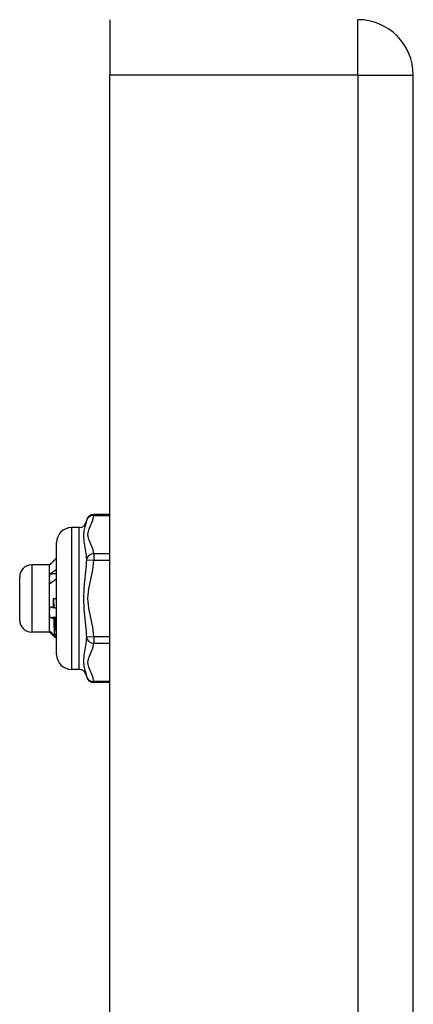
# Model space of a CAD drawing. Header units: inches. Extents: x 3 to 112, y 6 to 61.
# Tile 127 of 140: x 27.35 to 28.38, y 40.57 to 43.17. Entities that reach past the tile are written whole.
import ezdxf

# ---------------------------------------------------------------- set-up
doc = ezdxf.new("R2010")
doc.units = ezdxf.units.IN
doc.header["$MEASUREMENT"] = 0
doc.layers.add('Visible Edges(ANSI)', color=7, linetype='Continuous', lineweight=25)
doc.layers.add('Visible Tangent Edges(ANSI)', color=7, linetype='Continuous', lineweight=25)

msp = doc.modelspace()

# ---------------------------------------------------------------- linework, layer by layer
at = {"layer": 'Visible Edges(ANSI)'}
for p, q in [((27.5828, 43.1717), (27.5828, 43.0257)), ((27.5828, 40.5147), (27.5828, 43.0257)), ((28.3828, 13.5147), (28.3828, 43.0257)), ((27.5828, 41.8666), (27.541, 41.8666)), ((27.5019, 41.8317), (27.4822, 41.8317)), ((27.4429, 41.497), (27.4429, 41.7923)), ((27.4243, 41.7332), (27.3771, 41.7332)), ((27.4243, 41.7332), (27.4248, 41.7337)), ((27.4243, 41.6967), (27.4243, 41.7332)), ((27.3456, 41.5876), (27.3456, 41.7017)), ((27.4243, 41.6086), (27.4243, 41.6967)), ((27.4341, 41.6447), (27.4429, 41.6447)), ((27.4349, 41.6206), (27.4357, 41.621)), ((27.4243, 41.5566), (27.4243, 41.6086)), ((27.4243, 41.5561), (27.3771, 41.5561)), ((27.4243, 41.5561), (27.4243, 41.5566)), ((27.4243, 41.5561), (27.4248, 41.5556)), ((27.4257, 41.5549), (27.4292, 41.5549)), ((27.4429, 41.545), (27.4392, 41.5413)), ((27.4429, 41.5449), (27.4393, 41.5413)), ((27.4422, 41.5503), (27.4429, 41.5497)), ((27.5019, 41.4576), (27.4822, 41.4576)), ((27.5828, 41.4227), (27.541, 41.4227))]:
    msp.add_line(p, q, dxfattribs=at)
at = {"layer": 'Visible Edges(ANSI)', "flags": 128}
for points in [[(27.4429, 41.7518), (27.4421, 41.7511), (27.4414, 41.7503), (27.4407, 41.7496), (27.44, 41.7489), (27.4393, 41.7482), (27.4386, 41.7475), (27.4378, 41.7467), (27.4371, 41.746), (27.4364, 41.7453), (27.4357, 41.7446), (27.435, 41.7438), (27.4343, 41.7431), (27.4336, 41.7424), (27.4328, 41.7417), (27.4321, 41.7409), (27.4314, 41.7402), (27.4307, 41.7395), (27.43, 41.7388), (27.4293, 41.738), (27.4286, 41.7373), (27.4278, 41.7366), (27.4271, 41.7359), (27.4264, 41.7351), (27.4257, 41.7344)], [(27.4257, 41.7344), (27.4256, 41.7344), (27.4256, 41.7344), (27.4256, 41.7343), (27.4255, 41.7343), (27.4255, 41.7343), (27.4254, 41.7342), (27.4254, 41.7342), (27.4253, 41.7342), (27.4253, 41.7342), (27.4253, 41.7341), (27.4252, 41.7341), (27.4252, 41.7341), (27.4252, 41.734), (27.4251, 41.734), (27.4251, 41.734), (27.425, 41.734), (27.425, 41.7339), (27.425, 41.7339), (27.4249, 41.7339), (27.4249, 41.7338), (27.4249, 41.7338), (27.4249, 41.7338), (27.4248, 41.7338), (27.4248, 41.7337)], [(27.4257, 41.7096), (27.4264, 41.7101), (27.4271, 41.7106), (27.4278, 41.711), (27.4286, 41.7115), (27.4293, 41.712), (27.43, 41.7125), (27.4307, 41.713), (27.4314, 41.7135), (27.4321, 41.714), (27.4328, 41.7145), (27.4336, 41.715), (27.4343, 41.7155), (27.435, 41.716), (27.4357, 41.7165), (27.4364, 41.717), (27.4371, 41.7175), (27.4378, 41.718), (27.4386, 41.7185), (27.4393, 41.719), (27.44, 41.7195), (27.4407, 41.72), (27.4414, 41.7205), (27.4421, 41.721), (27.4429, 41.7215)], [(27.4243, 41.6967), (27.4243, 41.6973), (27.4243, 41.6978), (27.4243, 41.6983), (27.4243, 41.6989), (27.4244, 41.6994), (27.4244, 41.7), (27.4244, 41.7005), (27.4245, 41.701), (27.4245, 41.7016), (27.4246, 41.7021), (27.4246, 41.7026), (27.4247, 41.7032), (27.4247, 41.7037), (27.4248, 41.7043), (27.4249, 41.7048), (27.4249, 41.7053), (27.425, 41.7059), (27.4251, 41.7064), (27.4252, 41.7069), (27.4253, 41.7075), (27.4254, 41.708), (27.4255, 41.7085), (27.4256, 41.709), (27.4257, 41.7096)], [(27.4257, 41.6841), (27.4256, 41.6847), (27.4255, 41.6852), (27.4254, 41.6857), (27.4253, 41.6862), (27.4252, 41.6867), (27.4251, 41.6873), (27.425, 41.6878), (27.4249, 41.6883), (27.4248, 41.6888), (27.4248, 41.6893), (27.4247, 41.6899), (27.4247, 41.6904), (27.4246, 41.6909), (27.4245, 41.6914), (27.4245, 41.692), (27.4245, 41.6925), (27.4244, 41.693), (27.4244, 41.6936), (27.4244, 41.6941), (27.4243, 41.6946), (27.4243, 41.6951), (27.4243, 41.6957), (27.4243, 41.6962), (27.4243, 41.6967)], [(27.4257, 41.7096), (27.4264, 41.7096), (27.4271, 41.7097), (27.4278, 41.7098), (27.4286, 41.7098), (27.4293, 41.7099), (27.43, 41.7099), (27.4307, 41.71), (27.4314, 41.7101), (27.4321, 41.7101), (27.4328, 41.7102), (27.4336, 41.7102), (27.4343, 41.7103), (27.435, 41.7103), (27.4357, 41.7104), (27.4364, 41.7105), (27.4371, 41.7105), (27.4378, 41.7106), (27.4386, 41.7106), (27.4393, 41.7107), (27.44, 41.7108), (27.4407, 41.7108), (27.4414, 41.7109), (27.4421, 41.7109), (27.4429, 41.711)], [(27.4429, 41.6965), (27.4421, 41.696), (27.4414, 41.6955), (27.4407, 41.695), (27.44, 41.6944), (27.4393, 41.6939), (27.4386, 41.6934), (27.4378, 41.6929), (27.4371, 41.6923), (27.4364, 41.6918), (27.4357, 41.6913), (27.435, 41.6908), (27.4343, 41.6903), (27.4336, 41.6897), (27.4328, 41.6892), (27.4321, 41.6887), (27.4314, 41.6882), (27.4307, 41.6877), (27.43, 41.6872), (27.4293, 41.6867), (27.4286, 41.6862), (27.4278, 41.6857), (27.4271, 41.6851), (27.4264, 41.6846), (27.4257, 41.6841)], [(27.4341, 41.6447), (27.4342, 41.6437), (27.4343, 41.6427), (27.4343, 41.6417), (27.4344, 41.6407), (27.4345, 41.6397), (27.4345, 41.6387), (27.4346, 41.6377), (27.4347, 41.6367), (27.4347, 41.6357), (27.4348, 41.6347), (27.4348, 41.6337), (27.4349, 41.6327), (27.435, 41.6317), (27.435, 41.6308), (27.4351, 41.6298), (27.4352, 41.6288), (27.4352, 41.6278), (27.4353, 41.6268), (27.4354, 41.6258), (27.4354, 41.6249), (27.4355, 41.6239), (27.4355, 41.6229), (27.4356, 41.6219), (27.4357, 41.621)], [(27.4349, 41.6206), (27.4349, 41.6216), (27.4349, 41.6225), (27.4348, 41.6235), (27.4348, 41.6245), (27.4348, 41.6255), (27.4347, 41.6265), (27.4347, 41.6275), (27.4347, 41.6285), (27.4346, 41.6295), (27.4346, 41.6305), (27.4346, 41.6315), (27.4345, 41.6325), (27.4345, 41.6335), (27.4345, 41.6346), (27.4344, 41.6356), (27.4344, 41.6366), (27.4344, 41.6376), (27.4343, 41.6386), (27.4343, 41.6396), (27.4343, 41.6406), (27.4342, 41.6416), (27.4342, 41.6426), (27.4342, 41.6436), (27.4341, 41.6447)], [(27.4243, 41.6086), (27.4243, 41.6092), (27.4243, 41.6098), (27.4243, 41.6105), (27.4243, 41.6111), (27.4244, 41.6117), (27.4244, 41.6123), (27.4244, 41.6129), (27.4245, 41.6135), (27.4245, 41.6141), (27.4246, 41.6147), (27.4246, 41.6153), (27.4247, 41.6159), (27.4247, 41.6165), (27.4248, 41.6171), (27.4249, 41.6177), (27.4249, 41.6183), (27.425, 41.6189), (27.4251, 41.6196), (27.4252, 41.6202), (27.4253, 41.6208), (27.4254, 41.6214), (27.4255, 41.622), (27.4256, 41.6226), (27.4257, 41.6232)], [(27.4257, 41.6232), (27.4261, 41.6231), (27.4265, 41.6229), (27.4268, 41.6228), (27.4272, 41.6227), (27.4276, 41.6226), (27.428, 41.6225), (27.4284, 41.6224), (27.4288, 41.6223), (27.4292, 41.6222), (27.4295, 41.6221), (27.4299, 41.6219), (27.4303, 41.6218), (27.4307, 41.6217), (27.4311, 41.6216), (27.4315, 41.6215), (27.4318, 41.6214), (27.4322, 41.6213), (27.4326, 41.6212), (27.433, 41.6211), (27.4334, 41.621), (27.4338, 41.6209), (27.4341, 41.6208), (27.4345, 41.6207), (27.4349, 41.6206)], [(27.4357, 41.621), (27.436, 41.6209), (27.4363, 41.6208), (27.4366, 41.6207), (27.4369, 41.6206), (27.4372, 41.6206), (27.4375, 41.6205), (27.4378, 41.6204), (27.4381, 41.6203), (27.4384, 41.6202), (27.4387, 41.6202), (27.439, 41.6201), (27.4393, 41.62), (27.4396, 41.6199), (27.4399, 41.6199), (27.4402, 41.6198), (27.4405, 41.6197), (27.4408, 41.6196), (27.4411, 41.6195), (27.4414, 41.6195), (27.4417, 41.6194), (27.442, 41.6193), (27.4423, 41.6192), (27.4426, 41.6192), (27.4429, 41.6191)], [(27.4257, 41.5944), (27.4256, 41.595), (27.4255, 41.5956), (27.4254, 41.5962), (27.4253, 41.5967), (27.4252, 41.5973), (27.4251, 41.5979), (27.425, 41.5985), (27.4249, 41.5991), (27.4248, 41.5997), (27.4248, 41.6003), (27.4247, 41.6009), (27.4247, 41.6015), (27.4246, 41.6021), (27.4245, 41.6027), (27.4245, 41.6033), (27.4245, 41.6039), (27.4244, 41.6044), (27.4244, 41.605), (27.4244, 41.6056), (27.4243, 41.6062), (27.4243, 41.6068), (27.4243, 41.6074), (27.4243, 41.608), (27.4243, 41.6086)], [(27.4257, 41.5944), (27.4264, 41.5944), (27.4271, 41.5945), (27.4278, 41.5946), (27.4286, 41.5947), (27.4293, 41.5947), (27.43, 41.5948), (27.4307, 41.5949), (27.4314, 41.5949), (27.4321, 41.595), (27.4328, 41.5951), (27.4336, 41.5952), (27.4343, 41.5952), (27.435, 41.5953), (27.4357, 41.5954), (27.4364, 41.5954), (27.4371, 41.5955), (27.4378, 41.5956), (27.4386, 41.5957), (27.4393, 41.5957), (27.44, 41.5958), (27.4407, 41.5959), (27.4414, 41.5959), (27.4421, 41.596), (27.4429, 41.5961)], [(27.4359, 41.5913), (27.4355, 41.5915), (27.4351, 41.5916), (27.4346, 41.5917), (27.4342, 41.5918), (27.4338, 41.5919), (27.4334, 41.5921), (27.4329, 41.5922), (27.4325, 41.5923), (27.4321, 41.5924), (27.4316, 41.5926), (27.4312, 41.5927), (27.4308, 41.5928), (27.4304, 41.5929), (27.4299, 41.5931), (27.4295, 41.5932), (27.4291, 41.5933), (27.4287, 41.5935), (27.4282, 41.5936), (27.4278, 41.5937), (27.4274, 41.5938), (27.427, 41.594), (27.4265, 41.5941), (27.4261, 41.5942), (27.4257, 41.5944)], [(27.4377, 41.5922), (27.4376, 41.5922), (27.4375, 41.5921), (27.4374, 41.5921), (27.4374, 41.5921), (27.4373, 41.592), (27.4372, 41.592), (27.4372, 41.592), (27.4371, 41.5919), (27.437, 41.5919), (27.4369, 41.5919), (27.4369, 41.5918), (27.4368, 41.5918), (27.4367, 41.5917), (27.4366, 41.5917), (27.4366, 41.5917), (27.4365, 41.5916), (27.4364, 41.5916), (27.4363, 41.5916), (27.4363, 41.5915), (27.4362, 41.5915), (27.4361, 41.5914), (27.4361, 41.5914), (27.436, 41.5914), (27.4359, 41.5913)], [(27.4382, 41.5461), (27.4381, 41.5471), (27.438, 41.5482), (27.4379, 41.5493), (27.4378, 41.5506), (27.4377, 41.5519), (27.4376, 41.5533), (27.4375, 41.5548), (27.4374, 41.5564), (27.4373, 41.558), (27.4372, 41.5598), (27.4372, 41.5616), (27.4371, 41.5635), (27.437, 41.5654), (27.4369, 41.5675), (27.4368, 41.5696), (27.4367, 41.5717), (27.4366, 41.574), (27.4365, 41.5763), (27.4364, 41.5787), (27.4363, 41.5811), (27.4362, 41.5836), (27.4361, 41.5861), (27.436, 41.5887), (27.4359, 41.5913)], [(27.4429, 41.5907), (27.4426, 41.5908), (27.4424, 41.5909), (27.4422, 41.5909), (27.442, 41.591), (27.4418, 41.591), (27.4416, 41.5911), (27.4413, 41.5912), (27.4411, 41.5912), (27.4409, 41.5913), (27.4407, 41.5914), (27.4405, 41.5914), (27.4403, 41.5915), (27.44, 41.5915), (27.4398, 41.5916), (27.4396, 41.5917), (27.4394, 41.5917), (27.4392, 41.5918), (27.439, 41.5918), (27.4387, 41.5919), (27.4385, 41.592), (27.4383, 41.592), (27.4381, 41.5921), (27.4379, 41.5922), (27.4377, 41.5922)], [(27.4377, 41.5922), (27.4379, 41.5897), (27.438, 41.5873), (27.4382, 41.5849), (27.4384, 41.5826), (27.4386, 41.5803), (27.4388, 41.5781), (27.439, 41.576), (27.4392, 41.5739), (27.4394, 41.5719), (27.4395, 41.5699), (27.4397, 41.568), (27.4399, 41.5662), (27.4401, 41.5645), (27.4403, 41.5628), (27.4405, 41.5612), (27.4407, 41.5597), (27.4409, 41.5582), (27.4411, 41.5569), (27.4412, 41.5556), (27.4414, 41.5544), (27.4416, 41.5532), (27.4418, 41.5522), (27.442, 41.5512), (27.4422, 41.5503)], [(27.4243, 41.5566), (27.4243, 41.5566), (27.4243, 41.5567), (27.4243, 41.5568), (27.4243, 41.5568), (27.4244, 41.5569), (27.4244, 41.557), (27.4244, 41.557), (27.4245, 41.5571), (27.4245, 41.5572), (27.4246, 41.5573), (27.4246, 41.5573), (27.4247, 41.5574), (27.4247, 41.5575), (27.4248, 41.5575), (27.4249, 41.5576), (27.4249, 41.5577), (27.425, 41.5577), (27.4251, 41.5578), (27.4252, 41.5579), (27.4253, 41.558), (27.4254, 41.558), (27.4255, 41.5581), (27.4256, 41.5582), (27.4257, 41.5583)], [(27.4257, 41.5549), (27.4256, 41.555), (27.4255, 41.555), (27.4254, 41.5551), (27.4253, 41.5552), (27.4252, 41.5553), (27.4251, 41.5553), (27.425, 41.5554), (27.4249, 41.5555), (27.4248, 41.5555), (27.4248, 41.5556), (27.4247, 41.5557), (27.4247, 41.5557), (27.4246, 41.5558), (27.4245, 41.5559), (27.4245, 41.5559), (27.4245, 41.556), (27.4244, 41.5561), (27.4244, 41.5561), (27.4244, 41.5562), (27.4243, 41.5563), (27.4243, 41.5564), (27.4243, 41.5564), (27.4243, 41.5565), (27.4243, 41.5566)], [(27.4257, 41.5583), (27.4262, 41.5577), (27.4267, 41.5572), (27.4273, 41.5567), (27.4278, 41.5562), (27.4283, 41.5557), (27.4288, 41.5552), (27.4293, 41.5547), (27.4299, 41.5542), (27.4304, 41.5537), (27.4309, 41.5532), (27.4314, 41.5527), (27.4319, 41.5522), (27.4325, 41.5517), (27.433, 41.5511), (27.4335, 41.5506), (27.434, 41.5501), (27.4346, 41.5496), (27.4351, 41.5491), (27.4356, 41.5486), (27.4361, 41.5481), (27.4366, 41.5476), (27.4372, 41.5471), (27.4377, 41.5466), (27.4382, 41.5461)], [(27.4392, 41.5413), (27.4386, 41.5418), (27.438, 41.5424), (27.4375, 41.543), (27.4369, 41.5435), (27.4364, 41.5441), (27.4358, 41.5447), (27.4352, 41.5452), (27.4347, 41.5458), (27.4341, 41.5464), (27.4335, 41.5469), (27.433, 41.5475), (27.4324, 41.5481), (27.4319, 41.5486), (27.4313, 41.5492), (27.4307, 41.5498), (27.4302, 41.5503), (27.4296, 41.5509), (27.4291, 41.5515), (27.4285, 41.552), (27.4279, 41.5526), (27.4274, 41.5532), (27.4268, 41.5538), (27.4263, 41.5543), (27.4257, 41.5549)], [(27.4382, 41.5461), (27.4384, 41.5463), (27.4385, 41.5464), (27.4387, 41.5466), (27.4389, 41.5468), (27.439, 41.547), (27.4392, 41.5472), (27.4394, 41.5473), (27.4395, 41.5475), (27.4397, 41.5477), (27.4399, 41.5479), (27.44, 41.548), (27.4402, 41.5482), (27.4404, 41.5484), (27.4405, 41.5486), (27.4407, 41.5487), (27.4409, 41.5489), (27.441, 41.5491), (27.4412, 41.5493), (27.4413, 41.5494), (27.4415, 41.5496), (27.4417, 41.5498), (27.4418, 41.55), (27.442, 41.5501), (27.4422, 41.5503)], [(27.4393, 41.5413), (27.4393, 41.5413), (27.4392, 41.5413), (27.4392, 41.5413), (27.4392, 41.5413), (27.4392, 41.5413), (27.4392, 41.5413), (27.4392, 41.5413), (27.4392, 41.5413), (27.4392, 41.5413), (27.4392, 41.5413), (27.4392, 41.5413), (27.4392, 41.5413), (27.4392, 41.5413), (27.4392, 41.5413), (27.4392, 41.5413), (27.4392, 41.5413), (27.4392, 41.5413), (27.4392, 41.5413), (27.4392, 41.5413), (27.4392, 41.5413), (27.4392, 41.5413), (27.4392, 41.5413), (27.4392, 41.5413), (27.4392, 41.5413)]]:
    msp.add_lwpolyline(points, dxfattribs=at)
at = {"layer": 'Visible Edges(ANSI)'}
for centre, radius, start, end in [((28.2368, 43.0257), 0.146, 0, 90), ((27.5019, 41.8513), 0.0197, 270, 353.5934), ((27.541, 41.847), 0.0197, 90, 173.5934), ((27.4822, 41.7923), 0.0394, 90, 180), ((27.3771, 41.7017), 0.0315, 90, 180), ((27.3771, 41.5876), 0.0315, 180, 270), ((27.4822, 41.497), 0.0394, 180, 270), ((27.5019, 41.438), 0.0197, 6.4066, 90), ((27.541, 41.4424), 0.0197, 186.4066, 270)]:
    msp.add_arc(centre, radius, start, end, dxfattribs=at)
at = {"layer": 'Visible Tangent Edges(ANSI)'}
for p, q in [((28.2368, 43.0257), (28.2368, 43.1717)), ((28.2368, 43.0257), (27.5828, 43.0257)), ((28.2368, 43.0257), (28.2368, 13.5147)), ((28.2368, 43.0257), (28.3828, 43.0257)), ((27.541, 41.8666), (27.541, 41.864)), ((27.541, 41.864), (27.5828, 41.864)), ((27.4822, 41.8317), (27.4822, 41.4576)), ((27.5019, 41.4576), (27.5019, 41.8317)), ((27.5215, 41.7469), (27.541, 41.7458)), ((27.5828, 41.7629), (27.541, 41.7629)), ((27.541, 41.7629), (27.541, 41.7458)), ((27.541, 41.7458), (27.5828, 41.7458)), ((27.3771, 41.7332), (27.3771, 41.5561)), ((27.541, 41.5435), (27.5215, 41.5424)), ((27.5828, 41.5435), (27.541, 41.5435)), ((27.541, 41.5435), (27.541, 41.5265)), ((27.541, 41.5265), (27.5828, 41.5265)), ((27.5828, 41.4253), (27.541, 41.4253)), ((27.541, 41.4253), (27.541, 41.4227))]:
    msp.add_line(p, q, dxfattribs=at)
at = {"layer": 'Visible Tangent Edges(ANSI)', "flags": 128}
for points in [[(27.5215, 41.8492), (27.5211, 41.847), (27.5206, 41.8446), (27.5199, 41.8421), (27.5191, 41.8394), (27.5183, 41.8365), (27.5174, 41.8335), (27.5165, 41.8302), (27.5156, 41.8267), (27.5149, 41.8229), (27.5143, 41.8188), (27.5139, 41.8145), (27.5137, 41.81), (27.5139, 41.8052), (27.5143, 41.8003), (27.5149, 41.7953), (27.5156, 41.7901), (27.5165, 41.7848), (27.5174, 41.7795), (27.5183, 41.7741), (27.5191, 41.7687), (27.5199, 41.7633), (27.5206, 41.7578), (27.5211, 41.7523), (27.5215, 41.7469)], [(27.541, 41.7629), (27.5404, 41.7671), (27.5393, 41.7714), (27.538, 41.7756), (27.5364, 41.7798), (27.5347, 41.784), (27.5328, 41.7881), (27.531, 41.7923), (27.5293, 41.7965), (27.5278, 41.8007), (27.5266, 41.8049), (27.5258, 41.8091), (27.5255, 41.8134), (27.5258, 41.8177), (27.5266, 41.8219), (27.5278, 41.8262), (27.5293, 41.8304), (27.531, 41.8345), (27.5328, 41.8387), (27.5346, 41.8429), (27.5364, 41.8471), (27.538, 41.8513), (27.5393, 41.8555), (27.5404, 41.8598), (27.541, 41.864)], [(27.5215, 41.7469), (27.5211, 41.7393), (27.5206, 41.7315), (27.5199, 41.7235), (27.5191, 41.7154), (27.5183, 41.707), (27.5174, 41.6986), (27.5165, 41.69), (27.5156, 41.6812), (27.5149, 41.6722), (27.5143, 41.6631), (27.5139, 41.6539), (27.5137, 41.6446), (27.5139, 41.6353), (27.5143, 41.6261), (27.5149, 41.617), (27.5156, 41.6081), (27.5165, 41.5993), (27.5174, 41.5907), (27.5183, 41.5822), (27.5191, 41.5739), (27.5199, 41.5658), (27.5206, 41.5578), (27.5211, 41.55), (27.5215, 41.5424)], [(27.541, 41.5435), (27.5404, 41.552), (27.5393, 41.5605), (27.538, 41.569), (27.5364, 41.5773), (27.5347, 41.5857), (27.5329, 41.594), (27.5311, 41.6024), (27.5293, 41.6107), (27.5278, 41.6191), (27.5266, 41.6276), (27.5258, 41.6361), (27.5255, 41.6446), (27.5258, 41.6532), (27.5266, 41.6616), (27.5278, 41.6701), (27.5293, 41.6785), (27.531, 41.6869), (27.5328, 41.6952), (27.5346, 41.7036), (27.5364, 41.7119), (27.538, 41.7204), (27.5393, 41.7288), (27.5404, 41.7373), (27.541, 41.7458)], [(27.5215, 41.5424), (27.5211, 41.537), (27.5206, 41.5315), (27.5199, 41.5261), (27.5191, 41.5206), (27.5183, 41.5152), (27.5174, 41.5098), (27.5165, 41.5044), (27.5156, 41.4992), (27.5149, 41.494), (27.5143, 41.4889), (27.5139, 41.484), (27.5137, 41.4793), (27.5139, 41.4747), (27.5143, 41.4704), (27.5149, 41.4664), (27.5156, 41.4626), (27.5165, 41.4591), (27.5174, 41.4558), (27.5183, 41.4527), (27.5191, 41.4499), (27.5199, 41.4472), (27.5206, 41.4447), (27.5211, 41.4424), (27.5215, 41.4402)], [(27.541, 41.4253), (27.5404, 41.4296), (27.5393, 41.4338), (27.538, 41.438), (27.5364, 41.4422), (27.5347, 41.4464), (27.5329, 41.4506), (27.5311, 41.4547), (27.5293, 41.4589), (27.5278, 41.4631), (27.5266, 41.4674), (27.5258, 41.4716), (27.5255, 41.4759), (27.5258, 41.4801), (27.5266, 41.4844), (27.5278, 41.4886), (27.5293, 41.4928), (27.531, 41.497), (27.5328, 41.5012), (27.5346, 41.5053), (27.5364, 41.5095), (27.538, 41.5137), (27.5393, 41.518), (27.5404, 41.5222), (27.541, 41.5265)]]:
    msp.add_lwpolyline(points, dxfattribs=at)
at = {"layer": 'Visible Tangent Edges(ANSI)'}
for centre, major_axis, start_param, end_param in [((27.541, 41.847), (-0.0196, 0.0022), 4.809173, 6.283185), ((27.541, 41.7458), (-0.0196, -0.0022), 4.615605, 6.089617), ((27.541, 41.5435), (-0.0196, 0.0022), 0.193569, 1.667581), ((27.541, 41.4424), (-0.0196, -0.0022), 0, 1.474012)]:
    msp.add_ellipse(centre, major_axis=major_axis, ratio=0.864664, start_param=start_param, end_param=end_param, dxfattribs=at)

doc.saveas('drawing.dxf')
